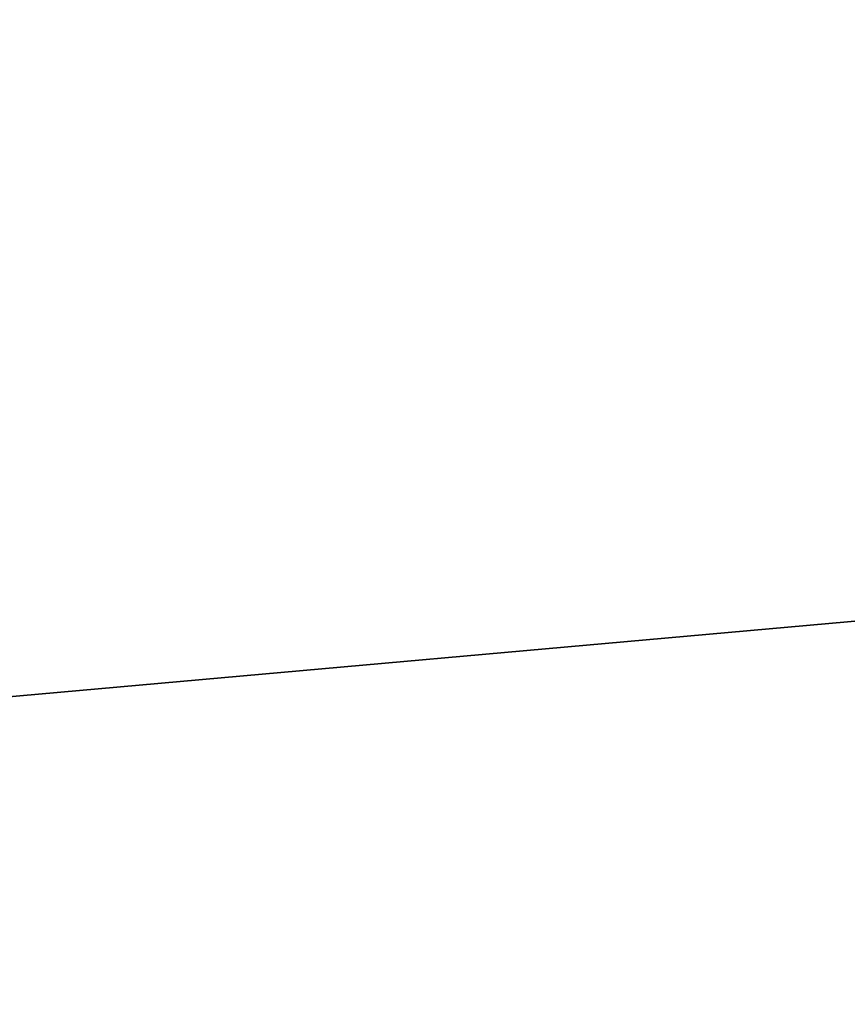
# Model space of a CAD drawing. Header units: inches. Extents: x -19.6 to 19.6, y -3.1 to 3.1.
# Tile 25 of 256: x -14.737 to -14.619, y -2.591 to -2.451. Entities that reach past the tile are written whole.
import ezdxf

# ---------------------------------------------------------------- set-up
doc = ezdxf.new("R2010")
doc.units = ezdxf.units.IN
doc.header["$MEASUREMENT"] = 0
doc.layers.add('AFURN-3-VPPT', color=4, linetype='Continuous', true_color=0x00ffff)

msp = doc.modelspace()

# ---------------------------------------------------------------- meshes
at = {"layer": 'AFURN-3-VPPT'}
mesh = msp.add_polyface(dxfattribs=at)
corners = [(-14.88987, -2.84532, 14.78521), (-14.88987, -2.84532, 14.78521), (-14.88987, -2.84532, 14.78521), (-10.24938, -2.43117, 14.78521), (-10.24938, -2.43117, 14.78521), (-10.24938, -2.43117, 14.78521), (-14.88987, -2.84532, 10.07416), (-14.88987, -2.84532, 10.07416), (-14.88987, -2.84532, 10.07416), (-10.24938, -2.43117, 10.07416), (-10.24938, -2.43117, 10.07416), (-10.24938, -2.43117, 10.07416), (-14.89874, -2.74593, 14.78071), (-14.89874, -2.74593, 14.78071), (-14.58346, -2.36886, 14.76507), (-14.58346, -2.36886, 14.76507), (-10.25825, -2.33178, 14.78071), (-10.25825, -2.33178, 14.78071), (-10.63532, -2.0165, 14.76507), (-10.63532, -2.0165, 14.76507), (-14.89874, -2.74593, 10.07755), (-14.89874, -2.74593, 10.07755), (-14.58346, -2.36886, 10.08935), (-14.58346, -2.36886, 10.08935), (-10.25825, -2.33178, 10.07755), (-10.25825, -2.33178, 10.07755), (-10.63532, -2.0165, 10.08935), (-10.63532, -2.0165, 10.08935), (-14.88115, -2.56015, 14.77245), (-14.88115, -2.56015, 14.77245), (-14.88115, -2.56015, 14.77245), (-10.30846, -2.15205, 14.77245), (-10.30846, -2.15205, 14.77245), (-10.30846, -2.15205, 14.77245), (-14.76323, -2.4191, 14.7666), (-14.76323, -2.4191, 14.7666), (-14.76323, -2.4191, 14.7666), (-10.44949, -2.03411, 14.7666), (-10.44949, -2.03411, 14.7666), (-10.44949, -2.03411, 14.7666), (-14.88115, -2.56014, 10.08378), (-14.88115, -2.56014, 10.08378), (-14.88115, -2.56014, 10.08378), (-10.30847, -2.15204, 10.08378), (-10.30847, -2.15204, 10.08378), (-10.30847, -2.15204, 10.08378), (-14.76322, -2.41909, 10.08819), (-14.76322, -2.41909, 10.08819), (-14.76322, -2.41909, 10.08819), (-10.4495, -2.0341, 10.08819), (-10.4495, -2.0341, 10.08819), (-10.4495, -2.0341, 10.08819)]
mesh.append_faces([[corners[k] for k in face] for face in [(0, 4, 16, 12), (20, 24, 9, 6), (14, 18, 27, 23), (17, 3, 10, 25), (5, 2, 7, 11), (1, 13, 21, 8), (23, 47, 34, 14), (46, 41, 28, 35), (40, 21, 13, 29), (18, 38, 49, 27), (37, 32, 43, 50), (31, 17, 25, 44), (16, 33, 30, 12), (33, 39, 36, 30), (39, 19, 15, 36), (20, 42, 45, 24), (42, 48, 51, 45), (48, 22, 26, 51)]])

doc.saveas('drawing.dxf')
